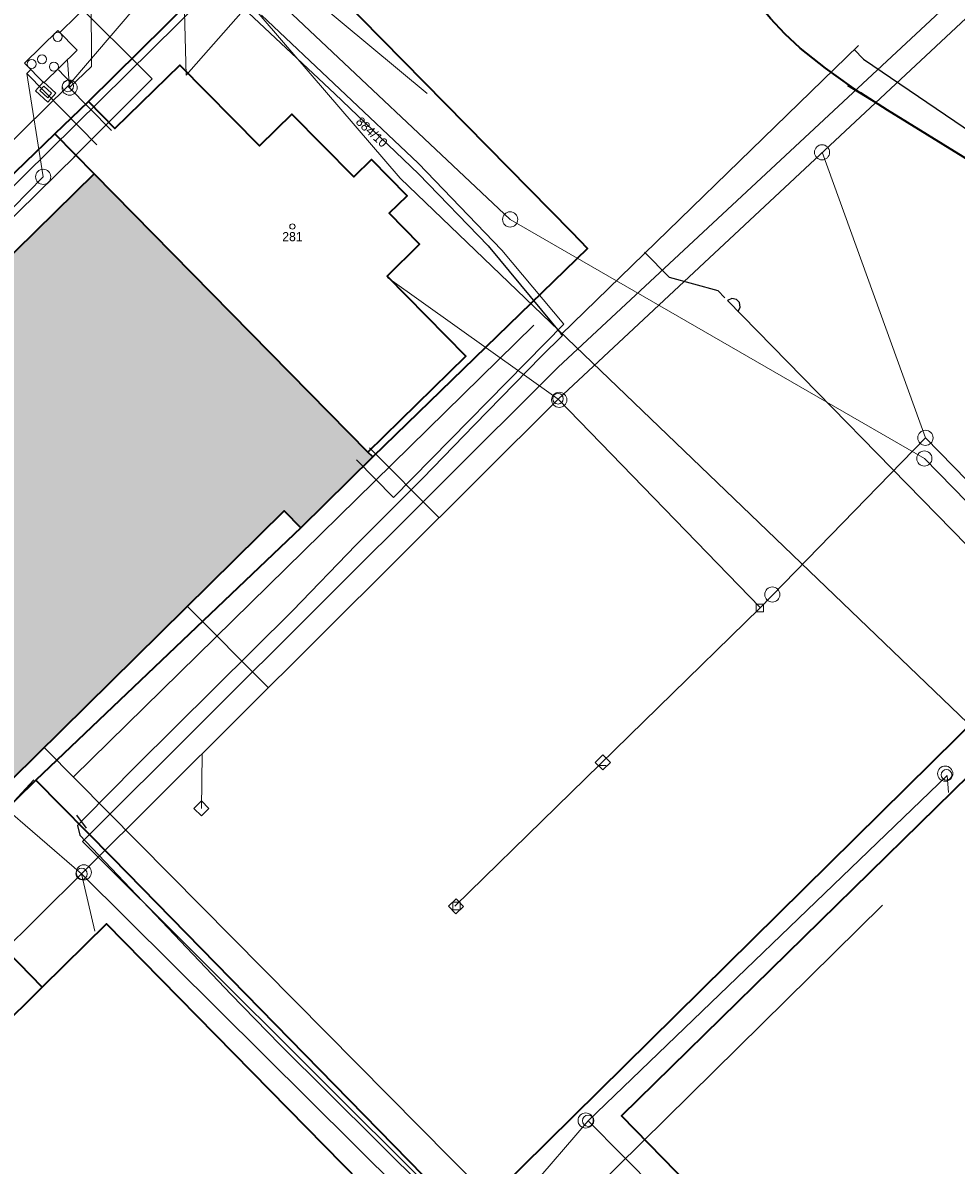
# Model space of a CAD drawing. Header units: millimetres. Extents: x -527259 to -526551, y -1129736 to -1129000.
# Tile 107 of 213: x -527135 to -527074, y -1129673 to -1129597. Entities that reach past the tile are written whole.
import ezdxf
from ezdxf.enums import TextEntityAlignment as Align

# ---------------------------------------------------------------- set-up
doc = ezdxf.new("R2010")
doc.units = ezdxf.units.MM
doc.header["$LTSCALE"] = 12
for name, color, linetype, lineweight in [('IS_sdelovaci - nezamer poloha CETIN', 132, 'EL_VEDENI_SLABOPROUD_PODZ', 0), ('ISa_destova_kanalizace', 4, 'KANALIZACE_DESTOVA_PODZ', 9), ('ISa_NN', 6, 'EL_VEDENI_NN_PODZ', 0), ('ISa_plyn_podzem_STL', 6, 'PLYN_POTRUBI_ST_PODZ', 0), ('ISa_splaskova_kanalizace', 30, 'KANALIZACE_SPLASKOVA_PODZ', 0), ('KN tlusta', 170, 'Continuous', 35), ('srafy', 6, 'Continuous', 9), ('tlusta', 7, 'Continuous', 15)]:
    doc.layers.add(name, color=color, linetype=linetype, lineweight=lineweight)
doc.layers.add('ISa_Vodovod', color=6, linetype='VODA_PITNA_PODZ')
doc.layers.add('Parc. č.', color=170, linetype='Continuous')
doc.styles.add('laplan', font='txt', dxfattribs={"height": 0.002})
doc.linetypes.add('EL_VEDENI_NN_PODZ', pattern='A,35,-15,[109,CADKON.SHX,S=5,R=0,X=0,Y=0],-50', length=100)
doc.linetypes.add('EL_VEDENI_SLABOPROUD_PODZ', pattern='A,10,-30,[116,CADKON.SHX,S=5,R=0,X=0,Y=0],-35,10,-10', length=95)
doc.linetypes.add('KANALIZACE_DESTOVA_PODZ', pattern='A,35,-15,[102,CADKON.SHX,S=5,R=0,X=0,Y=5],-5,[106,CADKON.SHX,S=5,R=0,X=10,Y=0],30,-15', length=100)
doc.linetypes.add('KANALIZACE_SPLASKOVA_PODZ', pattern='A,35,-15,[102,CADKON.SHX,S=5,R=0,X=0,Y=5],-5,[102,CADKON.SHX,S=5,R=0,X=20,Y=5],30,-15', length=100)
doc.linetypes.add('PLYN_POTRUBI_ST_PODZ', pattern='A,35,-15,[113,CADKON.SHX,S=5,R=0,X=0,Y=0],-50', length=100)
doc.linetypes.add('VODA_PITNA_PODZ', pattern='A,35,-15,[117,CADKON.SHX,S=1.25,R=0,X=0,Y=0],-50', length=100)

# ---------------------------------------------------------------- blocks, each defined once
blk = doc.blocks.new('4$02')
at = {"layer": 'tlusta', "color": 0}
blk.add_circle((-0.007, 0.001), 0.175, dxfattribs=at)

msp = doc.modelspace()

# ---------------------------------------------------------------- hatches: boundary and pattern name
at = {"layer": 'srafy', "transparency": 33554534}
h = msp.add_hatch(color=251, dxfattribs=at)
h.dxf.hatch_style = 1
h.paths.add_polyline_path([(-527118.036, -1129629.388), (-527116.936, -1129630.498), (-527112.186, -1129625.828), (-527112.506, -1129625.508), (-527130.546, -1129607.168), (-527144.483, -1129620.853), (-527146.376, -1129622.711), (-527152.38, -1129628.59), (-527152.756, -1129628.928), (-527154.385, -1129630.579), (-527154.946, -1129631.148), (-527137.69, -1129648.74)])

# ---------------------------------------------------------------- linework, layer by layer
at = {"layer": 'IS_sdelovaci - nezamer poloha CETIN', "ltscale": 0.002, "flags": 128}
for points in [[(-527124.477, -1129600.66), (-527086.796, -1129557.908)], [(-527124.477, -1129600.66), (-527124.635, -1129594.821), (-527124.35, -1129593.832), (-527124.258, -1129591.289)], [(-527071.866, -1129644.418), (-527110.37, -1129607.455), (-527124.258, -1129591.289)]]:
    msp.add_lwpolyline(points, dxfattribs=at)
at = {"layer": 'ISa_destova_kanalizace', "ltscale": 0.002}
for p, q in [((-527156.35, -1129628.164), (-527120.042, -1129592.341)), ((-527108.59, -1129601.873), (-527120.042, -1129592.341)), ((-527099.966, -1129622.028), (-527069.066, -1129593.158)), ((-527075.761, -1129624.567), (-527082.575, -1129605.747)), ((-527111.206, -1129613.988), (-527099.966, -1129622.028)), ((-527131.376, -1129653.308), (-527099.966, -1129622.028)), ((-527086.642, -1129635.754), (-527099.966, -1129622.012)), ((-527086.676, -1129635.788), (-527075.761, -1129624.567)), ((-527040.436, -1129660.7), (-527075.761, -1129624.567)), ((-527112.393, -1129625.222), (-527107.8, -1129629.835)), ((-527124.426, -1129635.668), (-527119.059, -1129641.054)), ((-527086.926, -1129635.538), (-527086.926, -1129636.038)), ((-527086.426, -1129635.538), (-527086.926, -1129635.538)), ((-527086.426, -1129636.038), (-527086.426, -1129635.538)), ((-527106.769, -1129655.428), (-527086.676, -1129635.788)), ((-527086.926, -1129636.038), (-527086.426, -1129636.038)), ((-527123.437, -1129645.422), (-527123.476, -1129648.995)), ((-527097.017, -1129645.469), (-527097.517, -1129645.959)), ((-527096.527, -1129645.97), (-527097.017, -1129645.469)), ((-527097.517, -1129645.959), (-527097.027, -1129646.46)), ((-527097.296, -1129646.158), (-527096.796, -1129646.158)), ((-527097.027, -1129646.46), (-527096.527, -1129645.97)), ((-527074.326, -1129646.818), (-527097.986, -1129669.578)), ((-527074.236, -1129647.936), (-527074.326, -1129646.818)), ((-527137.226, -1129648.258), (-527131.376, -1129653.308)), ((-527123.471, -1129648.5), (-527123.971, -1129648.989)), ((-527123.971, -1129648.989), (-527123.481, -1129649.49)), ((-527123.481, -1129649.49), (-527122.981, -1129649.001)), ((-527122.981, -1129649.001), (-527123.471, -1129648.5)), ((-527153.486, -1129675.148), (-527131.376, -1129653.308)), ((-527105.826, -1129678.658), (-527131.376, -1129653.308)), ((-527130.496, -1129657.088), (-527131.376, -1129653.308)), ((-527106.691, -1129654.952), (-527107.192, -1129655.441)), ((-527106.416, -1129655.178), (-527106.916, -1129655.178)), ((-527106.916, -1129655.178), (-527106.916, -1129655.678)), ((-527106.201, -1129655.453), (-527106.691, -1129654.952)), ((-527106.416, -1129655.678), (-527106.416, -1129655.178)), ((-527107.192, -1129655.441), (-527106.702, -1129655.943)), ((-527106.916, -1129655.678), (-527106.416, -1129655.678)), ((-527106.702, -1129655.943), (-527106.201, -1129655.453)), ((-527097.986, -1129669.578), (-527105.826, -1129678.658)), ((-527074.603, -1129693.181), (-527097.986, -1129669.578))]:
    msp.add_line(p, q, dxfattribs=at)
at = {"layer": 'ISa_destova_kanalizace', "linetype": 'Continuous', "ltscale": 0.002}
for centre, radius in [((-527082.575, -1129605.747), 0.5), ((-527103.133, -1129610.171), 0.5), ((-527099.895, -1129622.063), 0.5), ((-527099.976, -1129621.987), 0.35), ((-527074.455, -1129646.7), 0.5), ((-527074.369, -1129646.782), 0.35), ((-527074.369, -1129646.782), 0.35), ((-527131.376, -1129653.308), 0.375), ((-527131.231, -1129653.208), 0.5), ((-527098.155, -1129669.558), 0.5), ((-527097.986, -1129669.578), 0.375)]:
    msp.add_circle(centre, radius, dxfattribs=at)
at = {"layer": 'ISa_destova_kanalizace', "ltscale": 0.002}
msp.add_circle((-527075.761, -1129624.567), 0.5, dxfattribs=at)
at = {"layer": 'ISa_NN', "ltscale": 0.002}
for p, q in [((-527099.956, -1129619.918), (-527068.987, -1129591.038)), ((-527126.725, -1129600.911), (-527132.745, -1129594.89)), ((-527131.886, -1129606.072), (-527126.725, -1129600.911)), ((-527080.887, -1129601.356), (-527069.988, -1129608.047)), ((-527147.796, -1129621.745), (-527131.745, -1129605.932)), ((-527131.912, -1129646.917), (-527101.561, -1129617.143)), ((-527131.316, -1129651.168), (-527099.956, -1129619.918)), ((-527133.789, -1129645.019), (-527101.36, -1129677.802)), ((-527105.875, -1129676.526), (-527131.316, -1129651.168)), ((-527101.36, -1129677.802), (-527078.584, -1129655.365))]:
    msp.add_line(p, q, dxfattribs=at)
at = {"layer": 'ISa_plyn_podzem_STL', "ltscale": 0.002}
for p, q in [((-527119.516, -1129596.708), (-527109.196, -1129606.468)), ((-527109.196, -1129606.468), (-527103.686, -1129612.198)), ((-527103.686, -1129612.198), (-527099.596, -1129617.078)), ((-527110.829, -1129628.494), (-527099.596, -1129617.078)), ((-527113.254, -1129626.023), (-527110.829, -1129628.495))]:
    msp.add_line(p, q, dxfattribs=at)
at = {"layer": 'ISa_splaskova_kanalizace', "ltscale": 0.002}
for p, q in [((-527132.837, -1129597.87), (-527126.782, -1129591.905)), ((-527130.717, -1129600.095), (-527130.779, -1129592.752)), ((-527103.135, -1129610.17), (-527120.317, -1129593.978)), ((-527132.276, -1129601.378), (-527127.601, -1129595.918)), ((-527134.996, -1129600.559), (-527134.694, -1129600.261)), ((-527132.167, -1129601.485), (-527132.305, -1129599.692)), ((-527130.717, -1129600.095), (-527132.167, -1129601.485)), ((-527130.365, -1129605.261), (-527134.996, -1129600.559)), ((-527133.905, -1129607.361), (-527134.996, -1129600.559)), ((-527132.099, -1129601.139), (-527132.903, -1129600.322)), ((-527134.418, -1129601.696), (-527133.89, -1129601.105)), ((-527134.418, -1129601.696), (-527133.89, -1129601.105)), ((-527133.596, -1129602.432), (-527134.418, -1129601.696)), ((-527133.596, -1129602.432), (-527134.418, -1129601.696)), ((-527134.136, -1129601.68), (-527133.874, -1129601.388)), ((-527134.136, -1129601.68), (-527133.874, -1129601.388)), ((-527133.612, -1129602.149), (-527134.136, -1129601.68)), ((-527133.612, -1129602.149), (-527134.136, -1129601.68)), ((-527133.89, -1129601.105), (-527133.068, -1129601.841)), ((-527133.89, -1129601.105), (-527133.068, -1129601.841)), ((-527133.874, -1129601.388), (-527133.35, -1129601.857)), ((-527133.874, -1129601.388), (-527133.35, -1129601.857)), ((-527129.411, -1129604.312), (-527132.276, -1129601.378)), ((-527133.35, -1129601.857), (-527133.612, -1129602.149)), ((-527133.35, -1129601.857), (-527133.612, -1129602.149)), ((-527133.068, -1129601.841), (-527133.596, -1129602.432)), ((-527133.068, -1129601.841), (-527133.596, -1129602.432)), ((-527142.101, -1129615.713), (-527133.905, -1129607.361)), ((-527075.831, -1129625.927), (-527103.133, -1129610.171)), ((-527040.453, -1129662.115), (-527075.831, -1129625.927)), ((-527134.516, -1129647.108), (-527137.016, -1129649.798))]:
    msp.add_line(p, q, dxfattribs=at)
at = {"layer": 'ISa_splaskova_kanalizace', "linetype": 'Continuous', "ltscale": 0.002}
for p, q in [((-527135.14, -1129599.876), (-527132.94, -1129597.72)), ((-527132.94, -1129597.72), (-527131.668, -1129599.018)), ((-527131.668, -1129599.018), (-527133.868, -1129601.174)), ((-527133.868, -1129601.174), (-527135.14, -1129599.876))]:
    msp.add_line(p, q, dxfattribs=at)
at = {"layer": 'ISa_splaskova_kanalizace', "ltscale": 0.002}
msp.add_lwpolyline([(-527159.43, -1129627.993), (-527156.936, -1129625.648), (-527132.276, -1129601.378)], dxfattribs=at)
for centre, radius in [((-527132.953, -1129598.139), 0.3), ((-527133.981, -1129599.616), 0.3), ((-527134.661, -1129599.927), 0.3), ((-527133.203, -1129600.103), 0.3), ((-527075.831, -1129625.927), 0.5)]:
    msp.add_circle(centre, radius, dxfattribs=at)
at = {"layer": 'ISa_splaskova_kanalizace', "linetype": 'Continuous', "ltscale": 0.002}
for centre, radius in [((-527132.167, -1129601.485), 0.5), ((-527132.276, -1129601.378), 0.375), ((-527133.905, -1129607.361), 0.5)]:
    msp.add_circle(centre, radius, dxfattribs=at)
at = {"layer": 'ISa_splaskova_kanalizace', "linetype": 'ByBlock', "ltscale": 0.002}
msp.add_circle((-527085.851, -1129634.895), 0.5, dxfattribs=at)
at = {"layer": 'ISa_Vodovod', "ltscale": 0.002}
for p, q in [((-527122.116, -1129594.898), (-527114.686, -1129601.898)), ((-527099.8, -1129617.772), (-527080.167, -1129598.698)), ((-527079.835, -1129599.606), (-527080.45, -1129598.973)), ((-527079.835, -1129599.606), (-527066.396, -1129608.752)), ((-527114.686, -1129601.898), (-527109.176, -1129607.168)), ((-527109.176, -1129607.168), (-527104.586, -1129611.908)), ((-527104.586, -1129611.908), (-527099.676, -1129617.828)), ((-527094.267, -1129612.32), (-527092.658, -1129613.966)), ((-527092.658, -1129613.966), (-527089.447, -1129614.865)), ((-527089.447, -1129614.865), (-527088.982, -1129615.341)), ((-527088.523, -1129615.381), (-527088.807, -1129615.52)), ((-527088.807, -1129615.52), (-527039.889, -1129665.552)), ((-527088.223, -1129615.438), (-527088.523, -1129615.381)), ((-527088.013, -1129615.652), (-527088.223, -1129615.438)), ((-527088.108, -1129616.235), (-527087.963, -1129615.953)), ((-527087.963, -1129615.953), (-527088.013, -1129615.652)), ((-527099.676, -1129617.828), (-527101.096, -1129619.208)), ((-527101.096, -1129619.208), (-527105.476, -1129623.708)), ((-527105.476, -1129623.708), (-527108.906, -1129627.248)), ((-527108.906, -1129627.248), (-527113.286, -1129631.628)), ((-527113.286, -1129631.628), (-527117.466, -1129635.968)), ((-527117.466, -1129635.968), (-527127.796, -1129646.208)), ((-527127.796, -1129646.208), (-527131.216, -1129649.648)), ((-527131.716, -1129649.428), (-527131.066, -1129650.298)), ((-527131.216, -1129649.648), (-527131.636, -1129650.108)), ((-527131.636, -1129650.108), (-527131.496, -1129650.748)), ((-527131.496, -1129650.748), (-527121.546, -1129661.238)), ((-527121.546, -1129661.238), (-527118.316, -1129664.558)), ((-527118.316, -1129664.558), (-527103.226, -1129679.528))]:
    msp.add_line(p, q, dxfattribs=at)
at = {"layer": 'KN tlusta', "linetype": 'Continuous'}
for p, q in [((-527133.146, -1129604.538), (-527130.916, -1129602.388)), ((-527071.416, -1129607.188), (-527078.256, -1129602.968)), ((-527151.436, -1129622.158), (-527133.146, -1129604.538)), ((-527133.146, -1129604.538), (-527130.546, -1129607.168)), ((-527130.546, -1129607.168), (-527148.796, -1129625.088)), ((-527130.546, -1129607.168), (-527112.506, -1129625.508)), ((-527112.186, -1129625.828), (-527116.936, -1129630.498)), ((-527112.186, -1129625.828), (-527112.506, -1129625.508)), ((-527116.936, -1129630.498), (-527134.396, -1129647.138)), ((-527105.946, -1129676.168), (-527071.076, -1129641.758)), ((-527134.396, -1129647.138), (-527141.026, -1129653.628)), ((-527133.976, -1129660.768), (-527141.026, -1129653.628)), ((-527133.976, -1129660.768), (-527151.646, -1129678.148))]:
    msp.add_line(p, q, dxfattribs=at)
for points in [[(-527130.916, -1129602.388), (-527119.066, -1129590.658), (-527117.136, -1129592.618), (-527099.086, -1129610.998), (-527098.026, -1129612.078), (-527112.186, -1129625.828)], [(-527078.256, -1129602.968), (-527080.048, -1129601.836), (-527080.631, -1129601.442), (-527082.349, -1129600.2), (-527084.006, -1129598.878), (-527085.024, -1129597.936), (-527085.971, -1129596.924), (-527086.405, -1129596.408), (-527087.238, -1129595.3), (-527087.99, -1129594.134), (-527088.656, -1129592.918)], [(-527112.506, -1129625.508), (-527106.046, -1129619.188), (-527111.236, -1129613.908), (-527109.096, -1129611.808), (-527111.106, -1129609.758), (-527109.926, -1129608.618), (-527112.276, -1129606.228), (-527113.436, -1129607.368), (-527117.516, -1129603.238), (-527119.646, -1129605.328), (-527124.896, -1129600.008), (-527129.176, -1129604.178), (-527130.916, -1129602.388)], [(-527152.716, -1129628.918), (-527154.886, -1129631.078), (-527137.606, -1129648.658), (-527118.036, -1129629.388), (-527116.936, -1129630.498)], [(-527069.596, -1129643.598), (-527095.796, -1129669.258), (-527074.306, -1129691.278), (-527048.086, -1129665.558), (-527050.176, -1129663.448)], [(-527134.396, -1129647.138), (-527129.356, -1129652.238), (-527105.946, -1129676.168)], [(-527108.166, -1129678.578), (-527129.746, -1129656.608), (-527133.976, -1129660.768)]]:
    msp.add_lwpolyline(points, dxfattribs=at)

# ---------------------------------------------------------------- block references
at = {"layer": 'tlusta', "linetype": 'Continuous'}
msp.add_blockref('4$02', (-527117.475, -1129610.638), dxfattribs=at)

# ---------------------------------------------------------------- texts
at = {"layer": 'Parc. č.', "style": 'laplan'}
msp.add_text('884/10', height=0.6, rotation=317, dxfattribs=at).set_placement((-527112.455, -1129604.634), align=Align.CENTER)
msp.add_text('281', height=0.6, dxfattribs=at).set_placement((-527117.481, -1129611.606), align=Align.CENTER)

doc.saveas('drawing.dxf')
